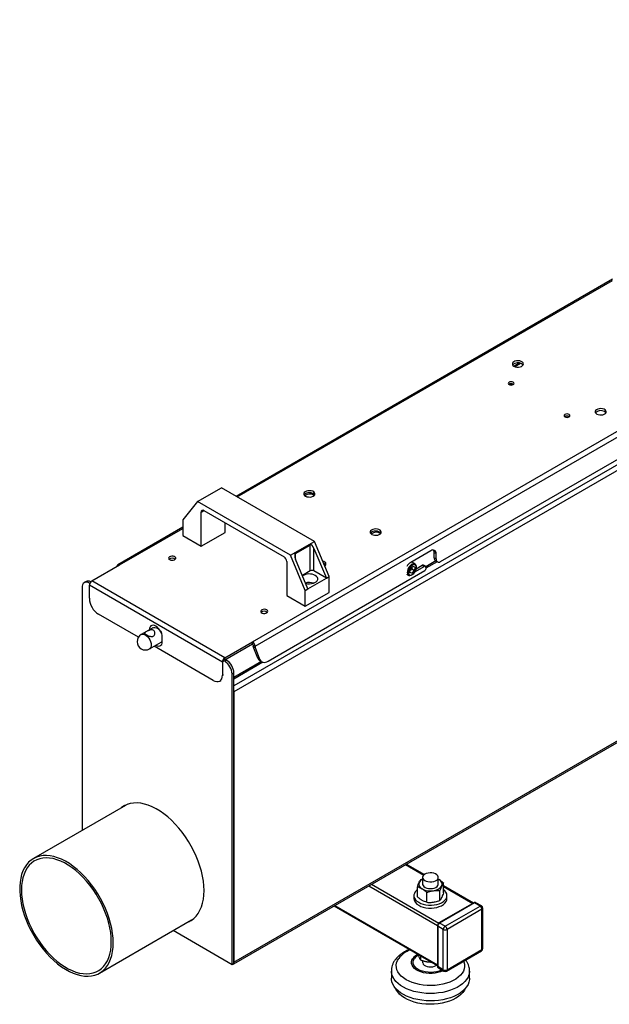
# Model space of a CAD drawing. Header units: millimetres. Extents: x 256 to 4100, y 100 to 5940.
# Tile 4 of 8: x 2964 to 3417, y 937 to 1694. Entities that reach past the tile are written whole.
import ezdxf

# ---------------------------------------------------------------- set-up
doc = ezdxf.new("R2010")
doc.units = ezdxf.units.MM
doc.header["$LTSCALE"] = 20

msp = doc.modelspace()

# ---------------------------------------------------------------- linework, layer by layer
at = {"color": 7, "linetype": 'Continuous', "lineweight": 25}
for p, q in [((3143.11, 1215.732), (3970.827, 1693.563)), ((3145.045, 1212.38), (3972.762, 1690.211)), ((3977.358, 1667.144), (3128.83, 1177.299)), ((3287.632, 1277.331), (3947.371, 1658.191)), ((3419.571, 1494.248), (3130.627, 1327.444)), ((3128.83, 969.683), (3977.358, 1459.528)), ((3128.83, 968.458), (3977.358, 1458.303)), ((3344.673, 1427.091), (3349.098, 1429.645)), ((3341.098, 1413.809), (3342.532, 1412.98)), ((3343.353, 1413.486), (3343.512, 1413.384)), ((3343.353, 1413.486), (3343.512, 1413.384)), ((3386.301, 1388.693), (3386.459, 1388.591)), ((3100.775, 1323.45), (3119.16, 1334.063)), ((3190.729, 1292.747), (3119.16, 1334.063)), ((3100.775, 1323.45), (3089.537, 1309.524)), ((3172.344, 1282.134), (3100.775, 1323.45)), ((3105.801, 1316.466), (3167.319, 1280.952)), ((3089.537, 1309.524), (3089.537, 1297.276)), ((3103.679, 1289.112), (3103.679, 1315.241)), ((3089.537, 1303.723), (3039.546, 1274.864)), ((3122.064, 1299.725), (3122.064, 1307.078)), ((3089.537, 1297.276), (3103.679, 1289.112)), ((3103.679, 1289.112), (3122.064, 1299.725)), ((3172.344, 1282.134), (3190.729, 1292.747)), ((3176.158, 1283.51), (3187.471, 1290.041)), ((3187.471, 1270.132), (3187.471, 1290.041)), ((3190.3, 1287.472), (3199.846, 1264.622)), ((3190.3, 1270.132), (3190.3, 1287.472)), ((3201.967, 1265.846), (3190.729, 1292.747)), ((3183.582, 1255.233), (3172.344, 1282.134)), ((3185.704, 1256.458), (3176.158, 1279.308)), ((3280.207, 1285.702), (3264.651, 1276.721)), ((3282.682, 1284.272), (3284.096, 1283.456)), ((3282.682, 1280.189), (3282.682, 1284.272)), ((3282.682, 1280.189), (3284.096, 1279.373)), ((3284.096, 1279.373), (3284.096, 1283.456)), ((3019.701, 1262.482), (3040.914, 1274.728)), ((3169.44, 1277.278), (3169.44, 1251.149)), ((3199.035, 1274.296), (3198.245, 1274.755)), ((3264.007, 1268.908), (3264.285, 1271.444)), ((3264.157, 1270.276), (3264.488, 1270.623)), ((3266.206, 1273.462), (3264.285, 1271.444)), ((3264.488, 1270.623), (3265.448, 1271.632)), ((3268.003, 1275.501), (3265.27, 1277.079)), ((3265.576, 1272.8), (3265.448, 1271.632)), ((3265.448, 1271.632), (3267.569, 1270.408)), ((3267.848, 1272.944), (3266.206, 1273.462)), ((3267.848, 1272.944), (3267.569, 1270.408)), ((3268.203, 1269.79), (3274.904, 1273.658)), ((3268.957, 1271.858), (3273.49, 1274.474)), ((3269.039, 1272.722), (3269.039, 1273.212)), ((3273.49, 1274.474), (3274.904, 1273.658)), ((3275.904, 1273.757), (3274.49, 1274.573)), ((3276.318, 1272.841), (3276.318, 1271.617)), ((3283.718, 1277.9), (3285.132, 1277.084)), ((3155.144, 1200.847), (3275.611, 1270.392)), ((3187.471, 1270.132), (3181.444, 1266.653)), ((3185.704, 1256.458), (3199.846, 1264.622)), ((3199.846, 1264.622), (3190.3, 1270.132)), ((3199.846, 1264.622), (3201.967, 1265.846)), ((3201.967, 1253.598), (3201.967, 1265.846)), ((3261.66, 1267.616), (3263.003, 1266.841)), ((3265.649, 1268.39), (3264.007, 1268.908)), ((3264.051, 1269.312), (3265.649, 1268.39)), ((3265.504, 1267.089), (3265.928, 1267.333)), ((3265.649, 1268.39), (3267.569, 1270.408)), ((3012.157, 1257.503), (3012.157, 1070.8)), ((3015.229, 1261.982), (3013.815, 1261.166)), ((3119.962, 1200.134), (3017.766, 1259.13)), ((3017.766, 1249.117), (3017.766, 1259.13)), ((3018.109, 1260.599), (3017.814, 1260.769)), ((3121.897, 1203.486), (3019.701, 1262.482)), ((3183.582, 1255.233), (3185.704, 1256.458)), ((3169.44, 1251.149), (3183.582, 1242.985)), ((3183.582, 1242.985), (3183.582, 1255.233)), ((3183.582, 1242.985), (3201.967, 1253.598)), ((3055.468, 1219.187), (3024.837, 1236.869)), ((3066.612, 1226.467), (3057.667, 1221.304)), ((3063.914, 1224.926), (3063.914, 1224.91)), ((3073.813, 1215.945), (3073.813, 1219.211)), ((3064.017, 1210.305), (3072.961, 1215.469)), ((3112.891, 1186.037), (3067.435, 1212.278)), ((3121.897, 1203.486), (3143.11, 1215.732)), ((3121.897, 1201.853), (3143.11, 1214.099)), ((3143.11, 1214.099), (3143.11, 1215.732)), ((3145.045, 1212.38), (3143.631, 1213.197)), ((3143.631, 1213.197), (3143.631, 1212.165)), ((3143.631, 1212.165), (3145.045, 1211.348)), ((3147.085, 1203.201), (3143.631, 1212.165)), ((3145.045, 1212.38), (3145.045, 1211.348)), ((3145.045, 1211.348), (3148.499, 1202.384)), ((3121.897, 1201.853), (3121.897, 1203.486)), ((3147.085, 1203.201), (3148.499, 1202.384)), ((3119.962, 1200.134), (3119.962, 1190.12)), ((3121.759, 1200.763), (3120.885, 1201.268)), ((3121.759, 1200.763), (3123.173, 1201.58)), ((3123.173, 1201.58), (3122.299, 1202.085)), ((3148.73, 1201.169), (3150.144, 1200.352)), ((3128.83, 1191.782), (3127.416, 1190.966)), ((3127.416, 967.642), (3127.416, 1190.966)), ((3128.83, 968.458), (3128.83, 1191.782)), ((3117.89, 1185.542), (3118.813, 1186.075)), ((3128.83, 1177.299), (3128.83, 969.683)), ((3045.449, 1090.019), (2974.739, 1049.199)), ((3274.977, 1036.856), (3261.145, 1044.842)), ((3273.797, 1034.794), (3273.797, 1029.568)), ((3285.797, 1029.568), (3285.797, 1034.794)), ((3285.797, 1033.441), (3286.165, 1033.239)), ((3285.797, 1033.417), (3286.165, 1033.239)), ((3289.837, 1022.955), (3289.837, 1030.461)), ((3269.758, 1019.857), (3269.758, 1027.363)), ((3277.101, 1015.612), (3277.101, 1023.118)), ((3287.141, 1017.161), (3287.141, 1024.667)), ((3312.824, 1015.008), (3289.837, 1028.278)), ((3267.097, 1020.749), (3267.097, 1018.463)), ((3313.239, 1015.247), (3286.369, 999.735)), ((3313.739, 1015.198), (3286.868, 999.686)), ((3292.497, 1018.463), (3292.497, 1020.749)), ((3317.981, 1012.748), (3313.739, 1015.198)), ((3318.981, 1012.847), (3314.738, 1015.297)), ((3205.814, 1012.9), (3285.161, 967.094)), ((3291.111, 997.237), (3317.981, 1012.748)), ((3319.395, 1010.299), (3292.525, 994.787)), ((3319.395, 979.27), (3319.395, 1010.299)), ((3319.981, 980.087), (3319.981, 1011.115)), ((3025.535, 961.208), (3096.245, 1002.029)), ((3291.111, 997.237), (3286.868, 999.686)), ((3127.416, 967.642), (3082.047, 993.832)), ((3285.161, 997.644), (3285.161, 966.616)), ((3289.697, 994.787), (3285.454, 997.236)), ((3285.454, 997.236), (3285.454, 966.208)), ((3289.697, 963.758), (3289.697, 994.787)), ((3292.525, 994.787), (3292.525, 963.758)), ((3292.111, 962.843), (3318.981, 978.355)), ((3292.525, 963.758), (3319.395, 979.27)), ((3128.83, 968.458), (3127.416, 967.642)), ((3128.83, 968.458), (3128.83, 969.683)), ((3272.305, 971.196), (3272.305, 974.516)), ((3273.797, 970.651), (3273.797, 969.471)), ((3249.797, 962.891), (3249.797, 957.222)), ((3289.697, 963.758), (3285.454, 966.208)), ((3285.869, 965.292), (3290.111, 962.843)), ((3309.797, 957.222), (3309.797, 962.891))]:
    msp.add_line(p, q, dxfattribs=at)
at = {"color": 8, "linetype": 'Continuous', "lineweight": 25}
for p, q in [((3975.423, 1670.496), (3128.83, 1181.768)), ((3131.428, 1326.981), (3419.571, 1493.322)), ((3343.807, 1427.517), (3347.951, 1429.908)), ((3343.353, 1413.486), (3343.353, 1413.282)), ((3386.301, 1388.693), (3386.301, 1388.489)), ((3103.679, 1315.241), (3105.801, 1316.466)), ((3040.914, 1274.728), (3089.537, 1302.798)), ((3176.158, 1279.308), (3176.158, 1283.51)), ((3283.879, 1277.807), (3276.219, 1273.385)), ((3284.921, 1277.206), (3276.318, 1272.24)), ((3018.36, 1261.084), (3017.814, 1260.769)), ((3064.837, 1225.459), (3063.914, 1224.926)), ((3120.885, 1200.667), (3119.962, 1200.134)), ((3149.926, 1200.478), (3128.83, 1188.299)), ((3151.134, 1199.972), (3128.83, 1187.097)), ((3119.962, 1190.12), (3120.885, 1190.653)), ((3260.706, 1044.588), (3274.627, 1036.551)), ((3234.543, 1029.485), (3286.24, 999.64)), ((3232.421, 1028.26), (3285.182, 997.802)), ((3289.837, 1027.771), (3312.385, 1014.754)), ((3206.254, 1013.154), (3285.161, 967.601))]:
    msp.add_line(p, q, dxfattribs=at)
at = {"color": 7, "linetype": 'Continuous', "lineweight": 25, "flags": 128}
for points in [[(3343.967, 1427.419), (3344.987, 1426.985), (3346.182, 1426.743), (3347.448, 1426.716), (3348.672, 1426.905), (3349.745, 1427.294), (3350.571, 1427.849), (3351.078, 1428.519), (3351.22, 1429.246), (3350.984, 1429.964), (3350.392, 1430.611), (3349.496, 1431.128), (3348.376, 1431.47), (3347.131, 1431.606), (3345.873, 1431.524), (3344.711, 1431.231), (3343.751, 1430.754), (3343.077, 1430.135), (3342.749, 1429.429), (3342.797, 1428.698), (3343.215, 1428.007), (3343.967, 1427.419)], [(3349.978, 1429.256), (3350.73, 1428.667), (3350.98, 1428.337)], [(3340.171, 1413.282), (3340.901, 1413.001), (3341.762, 1412.902), (3342.623, 1413.001), (3343.353, 1413.282), (3343.841, 1413.704), (3344.012, 1414.201), (3343.841, 1414.698), (3343.353, 1415.119), (3342.623, 1415.401), (3341.762, 1415.5), (3340.901, 1415.401), (3340.171, 1415.119), (3339.684, 1414.698), (3339.512, 1414.201), (3339.684, 1413.704), (3340.171, 1413.282)], [(3407.607, 1390.681), (3408.626, 1390.246), (3409.822, 1390.005), (3411.088, 1389.978), (3412.312, 1390.167), (3413.384, 1390.556), (3414.211, 1391.11), (3414.717, 1391.781), (3414.859, 1392.507), (3414.624, 1393.226), (3414.032, 1393.872), (3413.136, 1394.39), (3412.016, 1394.731), (3410.771, 1394.867), (3409.512, 1394.785), (3408.351, 1394.493), (3407.391, 1394.016), (3406.717, 1393.397), (3406.389, 1392.69), (3406.436, 1391.959), (3406.855, 1391.269), (3407.607, 1390.681)], [(3413.617, 1392.517), (3414.37, 1391.929), (3414.62, 1391.599)], [(3383.119, 1388.489), (3383.849, 1388.208), (3384.71, 1388.109), (3385.571, 1388.208), (3386.301, 1388.489), (3386.788, 1388.911), (3386.96, 1389.408), (3386.788, 1389.905), (3386.301, 1390.326), (3385.571, 1390.608), (3384.71, 1390.707), (3383.849, 1390.608), (3383.119, 1390.326), (3382.631, 1389.905), (3382.46, 1389.408), (3382.631, 1388.911), (3383.119, 1388.489)], [(3183.808, 1327.613), (3184.827, 1327.179), (3186.023, 1326.937), (3187.289, 1326.91), (3188.512, 1327.099), (3189.585, 1327.488), (3190.411, 1328.043), (3190.918, 1328.713), (3191.06, 1329.44), (3190.824, 1330.158), (3190.232, 1330.805), (3189.337, 1331.322), (3188.217, 1331.664), (3186.972, 1331.8), (3185.713, 1331.718), (3184.552, 1331.425), (3183.591, 1330.948), (3182.917, 1330.329), (3182.59, 1329.623), (3182.637, 1328.892), (3183.055, 1328.202), (3183.808, 1327.613)], [(3190.821, 1328.531), (3190.232, 1329.172), (3189.337, 1329.689), (3188.217, 1330.031), (3186.972, 1330.167), (3185.713, 1330.085), (3184.552, 1329.792), (3183.591, 1329.315), (3182.917, 1328.696), (3182.805, 1328.531)], [(3234.719, 1298.222), (3235.739, 1297.788), (3236.934, 1297.547), (3238.2, 1297.519), (3239.424, 1297.709), (3240.497, 1298.098), (3241.323, 1298.652), (3241.83, 1299.322), (3241.972, 1300.049), (3241.736, 1300.768), (3241.144, 1301.414), (3240.248, 1301.931), (3239.128, 1302.273), (3237.883, 1302.409), (3236.625, 1302.327), (3235.463, 1302.035), (3234.503, 1301.558), (3233.829, 1300.938), (3233.501, 1300.232), (3233.549, 1299.501), (3233.967, 1298.811), (3234.719, 1298.222)], [(3241.732, 1299.141), (3241.144, 1299.781), (3240.248, 1300.298), (3239.128, 1300.64), (3237.883, 1300.776), (3236.625, 1300.694), (3235.463, 1300.402), (3234.503, 1299.925), (3233.829, 1299.305), (3233.717, 1299.141)], [(3079.461, 1278.805), (3080.295, 1278.475), (3081.278, 1278.341), (3082.279, 1278.422), (3083.162, 1278.706), (3083.808, 1279.155), (3084.129, 1279.708), (3084.082, 1280.291), (3083.674, 1280.824), (3082.96, 1281.237), (3082.035, 1281.473), (3081.025, 1281.5), (3080.067, 1281.314), (3079.29, 1280.942), (3078.798, 1280.432), (3078.658, 1279.854), (3078.89, 1279.286), (3079.461, 1278.805)], [(3198.595, 1273.917), (3198.897, 1274.16), (3199.403, 1274.83), (3199.545, 1275.557), (3199.31, 1276.275), (3198.718, 1276.922), (3197.822, 1277.439), (3197.011, 1277.711)], [(3269.039, 1273.212), (3268.979, 1273.925), (3268.675, 1274.805), (3268.137, 1275.415), (3267.403, 1275.711), (3266.528, 1275.67), (3265.577, 1275.295), (3264.62, 1274.615), (3263.729, 1273.679), (3262.97, 1272.557), (3262.399, 1271.332), (3262.057, 1270.095), (3261.972, 1268.938), (3262.148, 1267.947), (3262.573, 1267.195), (3263.215, 1266.737), (3264.027, 1266.609), (3264.949, 1266.819), (3265.504, 1267.089)], [(3267.107, 1268.283), (3267.87, 1269.242), (3268.476, 1270.337), (3268.876, 1271.481), (3269.036, 1272.579), (3268.945, 1273.543), (3268.609, 1274.296), (3268.056, 1274.775), (3267.33, 1274.943), (3266.491, 1274.785), (3265.606, 1274.314), (3264.748, 1273.569), (3263.984, 1272.61), (3263.378, 1271.515), (3262.979, 1270.371), (3262.819, 1269.273), (3262.91, 1268.309), (3263.246, 1267.556), (3263.799, 1267.077), (3264.524, 1266.909), (3265.363, 1267.067), (3266.248, 1267.538), (3267.107, 1268.283)], [(3264.162, 1270.322), (3264.265, 1270.408), (3264.488, 1270.623)], [(3183.963, 1260.623), (3184.017, 1260.609), (3185.45, 1260.334), (3186.953, 1260.259), (3188.447, 1260.385), (3189.849, 1260.707), (3191.085, 1261.206), (3192.089, 1261.857), (3192.805, 1262.624), (3193.196, 1263.466), (3193.24, 1264.336), (3192.934, 1265.19), (3192.297, 1265.979), (3191.361, 1266.663)], [(3261.75, 1267.564), (3261.901, 1267.467), (3262.061, 1267.385)], [(3154.061, 1240.229), (3153.227, 1240.559), (3152.243, 1240.693), (3151.242, 1240.612), (3150.359, 1240.328), (3149.714, 1239.879), (3149.392, 1239.326), (3149.439, 1238.743), (3149.847, 1238.21), (3150.562, 1237.797), (3151.486, 1237.562), (3152.496, 1237.535), (3153.454, 1237.72), (3154.232, 1238.093), (3154.724, 1238.602), (3154.863, 1239.18), (3154.632, 1239.748), (3154.061, 1240.229)], [(3073.813, 1219.211), (3073.689, 1220.554), (3073.323, 1221.974), (3072.734, 1223.398), (3071.95, 1224.755), (3071.011, 1225.978), (3069.965, 1227.005), (3068.864, 1227.784), (3067.762, 1228.277), (3066.716, 1228.458), (3065.778, 1228.319), (3064.994, 1227.866), (3064.404, 1227.123), (3064.038, 1226.126), (3063.914, 1224.926)], [(3066.612, 1226.467), (3067.236, 1226.708), (3068.194, 1226.735), (3069.245, 1226.428), (3070.328, 1225.803), (3071.379, 1224.897), (3072.337, 1223.763), (3073.137, 1222.487)], [(3068.849, 1213.095), (3068.864, 1213.086), (3069.965, 1212.594), (3071.011, 1212.413), (3071.95, 1212.552), (3072.734, 1213.004), (3073.323, 1213.748), (3073.689, 1214.744), (3073.813, 1215.945)], [(3148.499, 1202.384), (3148.944, 1201.507), (3149.534, 1200.804), (3150.254, 1200.292), (3151.088, 1199.983), (3152.016, 1199.884), (3153.017, 1199.998), (3154.068, 1200.321), (3155.144, 1200.847)], [(3112.891, 1186.037), (3114.27, 1185.398), (3115.597, 1185.096), (3116.819, 1185.145), (3117.891, 1185.542), (3118.77, 1186.272), (3119.423, 1187.306), (3119.826, 1188.606), (3119.962, 1190.12)], [(3105.849, 1024.593), (3105.723, 1028.151), (3105.344, 1031.83), (3104.716, 1035.604), (3103.843, 1039.446), (3102.731, 1043.331), (3101.388, 1047.23), (3099.824, 1051.117), (3098.049, 1054.963), (3096.075, 1058.743), (3093.917, 1062.429), (3091.59, 1065.995), (3089.11, 1069.417), (3086.494, 1072.671), (3083.761, 1075.734), (3080.931, 1078.584), (3078.022, 1081.201), (3075.055, 1083.567), (3072.051, 1085.666), (3069.031, 1087.482), (3066.017, 1089.003), (3063.029, 1090.219), (3060.089, 1091.12), (3057.216, 1091.7), (3054.432, 1091.956), (3051.755, 1091.885), (3049.205, 1091.489), (3046.8, 1090.769), (3044.555, 1089.731), (3042.488, 1088.382), (3042.132, 1088.104)], [(3045.006, 1089.971), (3043.902, 1089.198), (3043.547, 1088.921)], [(3047.388, 1090.979), (3045.715, 1090.169), (3045.449, 1090.019)], [(3036.058, 984.467), (3035.932, 988.011), (3035.555, 991.675), (3034.929, 995.434), (3034.06, 999.262), (3032.952, 1003.131), (3031.615, 1007.015), (3030.056, 1010.886), (3028.288, 1014.718), (3026.322, 1018.482), (3024.173, 1022.154), (3021.854, 1025.706), (3019.384, 1029.115), (3016.779, 1032.356), (3014.057, 1035.407), (3011.237, 1038.246), (3008.339, 1040.853), (3005.384, 1043.21), (3002.392, 1045.3), (2999.384, 1047.109), (2996.382, 1048.624), (2993.406, 1049.835), (2990.477, 1050.732), (2987.616, 1051.311), (2984.842, 1051.565), (2982.176, 1051.495), (2979.636, 1051.1), (2977.24, 1050.383), (2975.004, 1049.349), (2972.945, 1048.005), (2971.076, 1046.362), (2969.411, 1044.429), (2967.962, 1042.221), (2966.738, 1039.754), (2965.749, 1037.044), (2965.001, 1034.111), (2964.499, 1030.976), (2964.247, 1027.659), (2964.247, 1024.185), (2964.499, 1020.578), (2965.001, 1016.863), (2965.749, 1013.066), (2966.738, 1009.214), (2967.962, 1005.334), (2969.411, 1001.453), (2971.076, 997.599), (2972.945, 993.797), (2975.004, 990.076), (2977.24, 986.461), (2979.636, 982.977), (2982.176, 979.649), (2984.842, 976.5), (2987.616, 973.553), (2990.477, 970.828), (2993.406, 968.344), (2996.382, 966.118), (2999.384, 964.167), (3002.392, 962.503), (3005.384, 961.139), (3008.339, 960.084), (3011.237, 959.346), (3014.057, 958.929), (3016.779, 958.836), (3019.384, 959.069), (3021.854, 959.626), (3024.173, 960.502), (3026.322, 961.692), (3028.288, 963.187), (3030.056, 964.977), (3031.615, 967.049), (3032.952, 969.388), (3034.06, 971.979), (3034.929, 974.803), (3035.555, 977.84), (3035.932, 981.069), (3036.058, 984.467)], [(3034.643, 985.283), (3034.519, 988.734), (3034.147, 992.304), (3033.53, 995.967), (3032.672, 999.696), (3031.58, 1003.465), (3030.262, 1007.246), (3028.726, 1011.013), (3026.984, 1014.738), (3025.049, 1018.394), (3022.934, 1021.955), (3020.656, 1025.395), (3018.229, 1028.69), (3015.672, 1031.816), (3013.003, 1034.75), (3010.241, 1037.471), (3007.407, 1039.96), (3004.52, 1042.198), (3001.601, 1044.169), (2998.672, 1045.86), (2995.754, 1047.258), (2992.867, 1048.353), (2990.032, 1049.137), (2987.271, 1049.605), (2984.602, 1049.752), (2982.045, 1049.579), (2979.618, 1049.086), (2977.339, 1048.277), (2975.224, 1047.157), (2973.289, 1045.735), (2971.547, 1044.021), (2970.012, 1042.028), (2968.693, 1039.769), (2967.601, 1037.261), (2966.743, 1034.522), (2966.126, 1031.572), (2965.754, 1028.431), (2965.63, 1025.124), (2965.754, 1021.673), (2966.126, 1018.103), (2966.743, 1014.441), (2967.601, 1010.711), (2968.693, 1006.943), (2970.012, 1003.161), (2971.547, 999.394), (2973.289, 995.67), (2975.224, 992.013), (2977.339, 988.452), (2979.618, 985.012), (2982.045, 981.717), (2984.602, 978.591), (2987.271, 975.657), (2990.032, 972.936), (2992.867, 970.448), (2995.754, 968.209), (2998.672, 966.238), (3001.601, 964.547), (3004.52, 963.149), (3007.407, 962.054), (3010.241, 961.27), (3013.003, 960.802), (3015.672, 960.655), (3018.229, 960.828), (3020.656, 961.321), (3022.934, 962.131), (3025.049, 963.25), (3026.984, 964.672), (3028.726, 966.386), (3030.262, 968.38), (3031.58, 970.639), (3032.672, 973.146), (3033.53, 975.885), (3034.147, 978.836), (3034.519, 981.976), (3034.643, 985.283)], [(3285.359, 1033.495), (3285.744, 1034.334), (3285.756, 1035.202), (3285.392, 1036.045), (3284.678, 1036.809), (3283.656, 1037.446), (3282.392, 1037.917), (3280.966, 1038.191), (3279.465, 1038.252), (3277.986, 1038.096), (3276.62, 1037.732), (3275.454, 1037.184), (3274.561, 1036.485), (3273.997, 1035.68), (3273.798, 1034.82), (3273.975, 1033.957), (3274.518, 1033.148), (3275.393, 1032.442), (3276.545, 1031.883), (3277.901, 1031.508), (3279.376, 1031.339), (3280.878, 1031.387), (3282.312, 1031.649), (3283.587, 1032.109), (3284.625, 1032.737), (3285.359, 1033.495)], [(3273.797, 1029.568), (3273.813, 1029.316), (3274.11, 1028.465), (3274.763, 1027.683), (3275.733, 1027.02), (3276.959, 1026.516), (3278.363, 1026.205), (3279.856, 1026.104), (3281.347, 1026.222)], [(3281.347, 1026.222), (3282.74, 1026.549), (3283.948, 1027.066), (3284.895, 1027.741), (3285.522, 1028.53), (3285.789, 1029.385), (3285.797, 1029.568)], [(3092.928, 1000.114), (3093.917, 1000.534), (3096.075, 1001.729), (3098.049, 1003.23), (3099.824, 1005.026), (3101.388, 1007.106), (3102.731, 1009.455), (3103.843, 1012.056), (3104.716, 1014.891), (3105.344, 1017.94), (3105.723, 1021.182), (3105.849, 1024.593)], [(3269.758, 1025.239), (3269.177, 1024.769), (3268.153, 1023.675), (3267.464, 1022.497), (3267.129, 1021.269), (3267.159, 1020.025), (3267.553, 1018.803), (3268.299, 1017.636), (3269.376, 1016.559), (3270.753, 1015.603)], [(3270.753, 1015.603), (3272.389, 1014.794), (3274.239, 1014.157), (3276.249, 1013.71), (3278.361, 1013.465), (3280.514, 1013.429), (3282.647, 1013.605), (3284.697, 1013.985), (3286.607, 1014.561), (3288.321, 1015.314), (3289.789, 1016.224), (3290.97, 1017.264), (3291.83, 1018.404), (3292.344, 1019.612), (3292.496, 1020.852), (3292.283, 1022.089), (3291.712, 1023.288), (3290.797, 1024.414), (3289.837, 1025.239)], [(3270.753, 1013.316), (3272.389, 1012.508), (3274.239, 1011.871), (3276.249, 1011.423), (3278.361, 1011.179), (3280.514, 1011.143), (3282.647, 1011.318), (3284.697, 1011.699), (3286.607, 1012.274), (3288.321, 1013.028), (3289.789, 1013.938), (3290.97, 1014.977), (3291.83, 1016.118), (3292.344, 1017.325), (3292.497, 1018.463)], [(3094.343, 1000.93), (3095.331, 1001.351), (3095.982, 1001.668)], [(3096.245, 1002.029), (3097.033, 1002.512), (3098.046, 1003.227)], [(3273.797, 969.471), (3273.839, 969.062), (3274.202, 968.219), (3274.917, 967.456), (3275.939, 966.818), (3277.202, 966.348), (3278.629, 966.073), (3280.13, 966.012), (3281.609, 966.168), (3282.975, 966.532), (3284.141, 967.081), (3284.618, 967.408)], [(3309.797, 957.222), (3309.744, 956.194), (3309.376, 954.33), (3308.661, 952.501), (3307.608, 950.727), (3306.228, 949.03), (3304.539, 947.428), (3302.559, 945.941), (3300.313, 944.587), (3297.826, 943.38), (3295.128, 942.336), (3292.25, 941.466), (3289.226, 940.781), (3286.092, 940.289), (3282.884, 939.996), (3279.639, 939.904), (3276.396, 940.015), (3273.194, 940.329), (3270.068, 940.84), (3267.057, 941.543), (3264.195, 942.43), (3261.516, 943.491), (3259.052, 944.712), (3256.83, 946.08), (3254.878, 947.579), (3253.218, 949.191), (3251.87, 950.897), (3250.849, 952.677), (3250.167, 954.511), (3249.833, 956.376), (3249.797, 957.222)], [(3306.487, 949.314), (3305.837, 948.036), (3304.66, 946.355), (3303.158, 944.764), (3301.352, 943.281), (3299.265, 941.927), (3296.924, 940.719), (3294.359, 939.673), (3291.605, 938.802), (3288.697, 938.119), (3285.673, 937.631), (3282.572, 937.345), (3279.436, 937.266), (3276.303, 937.393), (3273.217, 937.726), (3270.216, 938.259), (3267.34, 938.987), (3264.627, 939.899), (3262.111, 940.983), (3259.826, 942.226), (3257.801, 943.612), (3256.063, 945.121), (3254.634, 946.735), (3253.534, 948.433), (3253.108, 949.314)]]:
    msp.add_lwpolyline(points, dxfattribs=at)
at = {"color": 8, "linetype": 'Continuous', "lineweight": 25, "flags": 128}
for points in [[(3057.667, 1221.304), (3058.291, 1221.544), (3059.25, 1221.571), (3060.301, 1221.264), (3061.383, 1220.639), (3062.434, 1219.733), (3063.392, 1218.599), (3064.203, 1217.302), (3064.818, 1215.919), (3065.201, 1214.528), (3065.332, 1213.212), (3065.201, 1212.047), (3064.818, 1211.099), (3064.203, 1210.426), (3064.017, 1210.305)], [(3305.302, 970.458), (3305.551, 969.813), (3305.975, 968.067), (3306.044, 966.305), (3305.759, 964.549), (3305.123, 962.825), (3304.144, 961.155), (3302.836, 959.562), (3301.216, 958.067), (3299.307, 956.691), (3297.134, 955.452), (3294.726, 954.367), (3292.117, 953.451), (3289.34, 952.716), (3286.435, 952.172), (3283.44, 951.826), (3280.396, 951.683), (3277.344, 951.746), (3274.325, 952.012), (3271.38, 952.479), (3268.549, 953.14), (3265.87, 953.987), (3263.379, 955.007), (3261.11, 956.188), (3259.094, 957.512), (3257.358, 958.963), (3255.926, 960.52), (3254.816, 962.162), (3254.044, 963.868), (3253.62, 965.614), (3253.551, 967.377), (3253.836, 969.132), (3254.472, 970.857), (3255.451, 972.527)], [(3289.607, 963.134), (3289.339, 962.996), (3287.503, 962.212), (3285.477, 961.604), (3283.311, 961.186), (3281.059, 960.969), (3278.776, 960.959), (3276.517, 961.154), (3274.34, 961.551), (3272.297, 962.14), (3270.439, 962.906), (3268.811, 963.83), (3267.454, 964.89), (3266.4, 966.059), (3265.677, 967.31), (3265.301, 968.61), (3265.282, 969.928), (3265.621, 971.232), (3266.308, 972.489)], [(3288.592, 963.72), (3288.259, 963.556), (3286.457, 962.833), (3284.474, 962.29), (3282.363, 961.944), (3280.182, 961.803), (3277.99, 961.871), (3275.848, 962.146), (3273.814, 962.621), (3271.942, 963.283), (3270.286, 964.114), (3268.888, 965.091), (3267.788, 966.187), (3267.016, 967.373), (3266.592, 968.616), (3266.529, 969.883), (3266.827, 971.138), (3267.479, 972.347)], [(3309.797, 962.826), (3309.744, 961.862), (3309.376, 959.999), (3308.661, 958.169), (3307.608, 956.396), (3306.228, 954.698), (3304.539, 953.096), (3302.559, 951.609), (3300.313, 950.255), (3297.826, 949.048), (3295.128, 948.004), (3292.25, 947.135), (3289.226, 946.45), (3286.092, 945.957), (3282.884, 945.664), (3279.639, 945.572), (3276.396, 945.684), (3273.194, 945.997), (3270.068, 946.508), (3267.057, 947.211), (3264.195, 948.098), (3261.516, 949.159), (3259.052, 950.38), (3256.83, 951.749), (3254.878, 953.247), (3253.218, 954.859), (3251.87, 956.565), (3250.849, 958.346), (3250.167, 960.179), (3249.833, 962.044), (3249.798, 962.838)]]:
    msp.add_lwpolyline(points, dxfattribs=at)
at = {"color": 7, "linetype": 'Continuous', "lineweight": 25}
for centre, radius, start, end in [((3347.067, 1424.246), 5.794, 59.841886, 135.078714), ((3341.77, 1410.571), 3.317, 61.49665, 121.998124), ((3410.707, 1387.508), 5.794, 59.841886, 135.078714), ((3384.718, 1385.778), 3.317, 61.496661, 121.998017), ((3185.256, 1327.47), 2.434, 121.346847, 160.021364), ((3187.202, 1323.242), 5.965, 55.860984, 129.223424), ((3104.972, 1315.451), 1.31, 50.796715, 189.214037), ((3236.167, 1298.08), 2.434, 121.346836, 160.021622), ((3238.11, 1293.935), 5.898, 55.371123, 129.713286), ((3281.725, 1283.84), 2.402, 350.785963, 129.203285), ((3279.374, 1284.428), 3.311, 357.309168, 32.811099), ((3081.405, 1276.178), 3.763, 51.193396, 128.806604), ((3164.835, 1277.069), 4.61, 2.605478, 57.394522), ((3285.132, 1279.919), 2.465, 173.701152, 234.986667), ((3286.252, 1279.023), 2.184, 170.785963, 309.203285), ((3040.159, 1273.802), 1.195, 50.796715, 189.214037), ((3196.547, 1272.642), 3.411, 36.020294, 68.391315), ((3269.075, 1269.765), 8.244, 122.452354, 152.933302), ((3261.491, 1273.479), 4.139, 316.374901, 350.528693), ((3274.076, 1273.657), 1.006, 65.692881, 125.617577), ((3275.456, 1272.981), 0.873, 350.785963, 129.203285), ((3274.783, 1271.686), 1.537, 302.605478, 357.394522), ((3186.8, 1258.142), 9.664, 61.84568, 122.570968), ((3188.886, 1267.403), 3.074, 62.609672, 117.390328), ((3015.606, 1258.062), 3.494, 50.796715, 189.214037), ((3016.859, 1258.456), 3.885, 58.886434, 114.809743), ((3021.967, 1258.939), 4.206, 122.605478, 177.394522), ((3186.76, 1250.57), 10.666, 72.517366, 105.700184), ((3033.118, 1249.815), 15.368, 182.605478, 237.394522), ((3152.116, 1235.358), 3.763, 51.193396, 128.806604), ((3060.842, 1215.804), 6.35, 119.997312, 299.997312), ((3071.765, 1217.478), 2.339, 300.76384, 331.140528), ((3140.844, 1212.189), 4.206, 2.605478, 57.394522), ((3142.5, 1213.145), 1.132, 2.605478, 57.394522), ((3124.163, 1199.943), 4.206, 122.605478, 177.394522), ((3150.737, 1204.476), 3.869, 199.246188, 238.74167), ((3115.134, 1190.407), 12.294, 2.605478, 57.394522), ((3116.548, 1191.223), 12.294, 2.605478, 57.394522), ((3274.832, 1029.594), 3.954, 160.463416, 249.222425), ((3276.35, 1028.022), 5.99, 115.221885, 151.106691), ((3284.763, 1029.542), 3.954, 340.463416, 69.222425), ((3279.782, 1038.16), 13.811, 242.616693, 279.753293), ((3281.631, 1032.757), 8.223, 273.418435, 326.513252), ((3273.428, 1019.088), 6.361, 185.634305, 245.130516), ((3316.325, 1010.159), 3.074, 2.605478, 57.394522), ((3317.981, 1011.115), 2, 0, 60.002688), ((3288.525, 997.097), 3.074, 122.605478, 177.394522), ((3292.767, 994.647), 3.074, 122.605478, 177.394522), ((3291.111, 997.516), 3.074, 242.609672, 297.390328), ((3289.455, 994.647), 3.074, 2.605478, 57.394522), ((3317.981, 980.087), 2, 299.997312, 0), ((3291.111, 966.488), 3.074, 242.609672, 297.390328), ((3291.111, 964.575), 2, 240.002688, 299.997312)]:
    msp.add_arc(centre, radius, start, end, dxfattribs=at)
at = {"color": 8, "linetype": 'Continuous', "lineweight": 25}
for centre, radius, start, end in [((3313.446, 1014.789), 0.503, 54.382423, 114.307119), ((3314.324, 1014.38), 1.006, 65.692881, 125.617577), ((3318.567, 1011.931), 1.006, 65.692881, 125.617577), ((3318.98, 1011.215), 1.006, 294.374658, 354.305201), ((3286.578, 999.304), 0.479, 52.745122, 115.971212), ((3285.64, 997.678), 0.479, 184.028125, 247.263799), ((3271.725, 959.812), 20.652, 110.906472, 142.000186), ((3274.988, 965.792), 10.963, 115.473092, 142.348723), ((3318.415, 979.162), 0.986, 305.013333, 6.298848), ((3318.98, 980.186), 1.006, 294.374658, 354.305201), ((3274.921, 966.763), 9.304, 118.756446, 143.11717), ((3285.662, 966.666), 0.503, 185.694799, 245.625342), ((3286.406, 966.087), 0.959, 172.74417, 235.943649), ((3290.677, 963.65), 0.986, 173.701152, 234.986667), ((3291.545, 963.65), 0.986, 305.013333, 6.298848)]:
    msp.add_arc(centre, radius, start, end, dxfattribs=at)
at = {"color": 7, "linetype": 'Continuous', "lineweight": 25}
for centre, start_param, end_param in [((3188.886, 1286.656), 4.7826821, 6.3534784), ((3177.572, 1280.124), 0.0702931, 1.6410894)]:
    msp.add_ellipse(centre, major_axis=(-1.311, 3.434), ratio=0.4397073, start_param=start_param, end_param=end_param, dxfattribs=at)
for points, knots in [([(3061.301, 1221.255), (3061.04, 1221.416), (3060.518, 1221.739), (3060.138, 1222.14), (3060.093, 1222.501), (3060.459, 1222.852), (3061.169, 1223.292), (3062.03, 1223.774), (3063.058, 1224.284), (3064.264, 1224.739), (3065.593, 1224.95), (3066.78, 1224.705), (3067.595, 1224.075), (3068.058, 1223.217), (3068.193, 1222.162), (3067.939, 1221.103), (3067.319, 1220.264), (3066.486, 1219.83), (3065.489, 1219.747), (3064.332, 1219.943), (3063.022, 1220.395), (3061.952, 1220.891), (3061.446, 1221.174), (3061.301, 1221.255)], [0, 0, 0, 0, 0.0470527, 0.0939554, 0.1446803, 0.2023195, 0.2447691, 0.2873117, 0.3288656, 0.378304, 0.4361048, 0.4908051, 0.537271, 0.5818154, 0.63086, 0.6871215, 0.7316812, 0.7764434, 0.8173726, 0.8641567, 0.9205051, 0.9771958, 1, 1, 1, 1]), ([(3269.758, 1027.363), (3269.976, 1028.016), (3270.418, 1029.336), (3270.875, 1030.386), (3271.106, 1030.916)], [0, 0, 0, 0, 0.495458, 1, 1, 1, 1]), ([(3271.106, 1030.916), (3271.138, 1030.984), (3271.379, 1031.498), (3271.836, 1032.335), (3272.246, 1032.881), (3272.454, 1033.156)], [0, 0, 0, 0, 0.07009, 0.5307844, 1, 1, 1, 1]), ([(3272.454, 1033.156), (3272.871, 1033.337), (3273.313, 1033.528), (3273.772, 1033.643), (3273.797, 1033.65)], [0, 0, 0, 0, 0.9453166, 1, 1, 1, 1]), ([(3286.165, 1033.239), (3286.252, 1033.188), (3286.912, 1032.801), (3288.154, 1031.94), (3289.273, 1030.957), (3289.837, 1030.461)], [0, 0, 0, 0, 0.07009, 0.5307844, 1, 1, 1, 1]), ([(3289.837, 1030.461), (3289.618, 1030.174), (3289.177, 1029.594), (3288.72, 1028.681), (3288.489, 1028.22)], [0, 0, 0, 0, 0.495458, 1, 1, 1, 1]), ([(3273.429, 1025.896), (3273.342, 1025.946), (3272.683, 1026.321), (3271.441, 1026.896), (3270.322, 1027.206), (3269.758, 1027.363)], [0, 0, 0, 0, 0.07009, 0.5307844, 1, 1, 1, 1]), ([(3277.101, 1023.118), (3276.505, 1023.646), (3275.301, 1024.712), (3274.057, 1025.499), (3273.429, 1025.896)], [0, 0, 0, 0, 0.495458, 1, 1, 1, 1]), ([(3277.101, 1023.118), (3277.523, 1023.282), (3279.159, 1023.919), (3280.859, 1024.28), (3282.121, 1024.549)], [0, 0, 0, 0, 0.2575513, 1, 1, 1, 1]), ([(3282.121, 1024.549), (3282.578, 1024.609), (3284.277, 1024.835), (3285.931, 1024.738), (3287.141, 1024.667)], [0, 0, 0, 0, 0.2686336, 1, 1, 1, 1]), ([(3288.489, 1028.22), (3288.457, 1028.151), (3288.215, 1027.625), (3287.759, 1026.501), (3287.348, 1025.282), (3287.141, 1024.667)], [0, 0, 0, 0, 0.07009, 0.5307844, 1, 1, 1, 1]), ([(3289.837, 1022.955), (3289.618, 1022.301), (3289.177, 1020.981), (3288.72, 1019.931), (3288.489, 1019.401)], [0, 0, 0, 0, 0.495458, 1, 1, 1, 1]), ([(3273.429, 1017.078), (3273.342, 1017.129), (3272.683, 1017.516), (3271.441, 1018.378), (3270.322, 1019.361), (3269.758, 1019.857)], [0, 0, 0, 0, 0.07009, 0.5307844, 1, 1, 1, 1]), ([(3277.101, 1015.612), (3276.505, 1015.773), (3275.301, 1016.098), (3274.057, 1016.749), (3273.429, 1017.078)], [0, 0, 0, 0, 0.495458, 1, 1, 1, 1]), ([(3277.101, 1015.612), (3277.523, 1015.578), (3279.159, 1015.445), (3280.859, 1015.609), (3282.121, 1015.73)], [0, 0, 0, 0, 0.2575513, 1, 1, 1, 1]), ([(3282.121, 1015.73), (3282.578, 1015.81), (3284.277, 1016.109), (3285.931, 1016.716), (3287.141, 1017.161)], [0, 0, 0, 0, 0.2686336, 1, 1, 1, 1]), ([(3288.489, 1019.401), (3288.457, 1019.334), (3288.215, 1018.819), (3287.759, 1017.982), (3287.348, 1017.436), (3287.141, 1017.161)], [0, 0, 0, 0, 0.07009, 0.5307844, 1, 1, 1, 1]), ([(3314.735, 1015.296), (3314.571, 1015.366), (3314.256, 1015.503), (3313.719, 1015.472), (3313.405, 1015.325), (3313.239, 1015.247)], [0, 0, 0, 0, 0.3362214, 0.6494465, 1, 1, 1, 1]), ([(3286.369, 999.735), (3286.241, 999.65), (3285.917, 999.432), (3285.5, 998.898), (3285.209, 998.25), (3285.176, 997.823), (3285.161, 997.644)], [0, 0, 0, 0, 0.1878079, 0.4778596, 0.7807259, 1, 1, 1, 1]), ([(3263.822, 979.413), (3263.294, 979.207), (3261.874, 978.653), (3259.756, 977.546), (3257.48, 976.114), (3255.45, 974.497), (3253.786, 972.849), (3252.912, 971.685), (3252.528, 971.173)], [0, 0, 0, 0, 0.1096311, 0.29521, 0.4816944, 0.6683986, 0.8539595, 1, 1, 1, 1]), ([(3271.06, 973.451), (3270.946, 973.722), (3270.674, 974.373), (3270.409, 975.211), (3270.254, 975.7)], [0, 0, 0, 0, 0.4161014, 1, 1, 1, 1]), ([(3252.528, 971.173), (3252.276, 970.794), (3251.602, 969.782), (3250.753, 968.039), (3250.106, 965.959), (3249.799, 964.206), (3249.828, 963.162), (3249.838, 962.821)], [0, 0, 0, 0, 0.1499954, 0.4009661, 0.6459901, 0.8842649, 1, 1, 1, 1]), ([(3272.305, 971.196), (3272.2, 971.341), (3271.794, 971.906), (3271.373, 972.793), (3271.06, 973.451)], [0, 0, 0, 0, 0.2575513, 1, 1, 1, 1]), ([(3277.296, 969.706), (3277.178, 969.726), (3276.282, 969.882), (3274.593, 970.307), (3273.072, 970.898), (3272.305, 971.196)], [0, 0, 0, 0, 0.07009, 0.5307844, 1, 1, 1, 1]), ([(3281.006, 969.493), (3280.62, 969.474), (3279.406, 969.416), (3278.151, 969.588), (3277.296, 969.706)], [0, 0, 0, 0, 0.31857855, 1, 1, 1, 1]), ([(3309.759, 962.805), (3309.77, 963.078), (3309.81, 964.033), (3309.546, 965.664), (3308.992, 967.656), (3308.095, 969.561), (3307.388, 970.81), (3306.917, 971.382), (3306.913, 971.388)], [0, 0, 0, 0, 0.0898143, 0.3147786, 0.5394375, 0.7663833, 0.9979065, 1, 1, 1, 1]), ([(3285.161, 966.616), (3285.173, 966.448), (3285.199, 966.096), (3285.448, 965.641), (3285.701, 965.35), (3285.868, 965.294), (3285.873, 965.293)], [0, 0, 0, 0, 0.31768325, 0.66436334, 0.99178428, 1, 1, 1, 1])]:
    msp.add_open_spline(points, degree=3, knots=knots, dxfattribs=at)

doc.saveas('drawing.dxf')
